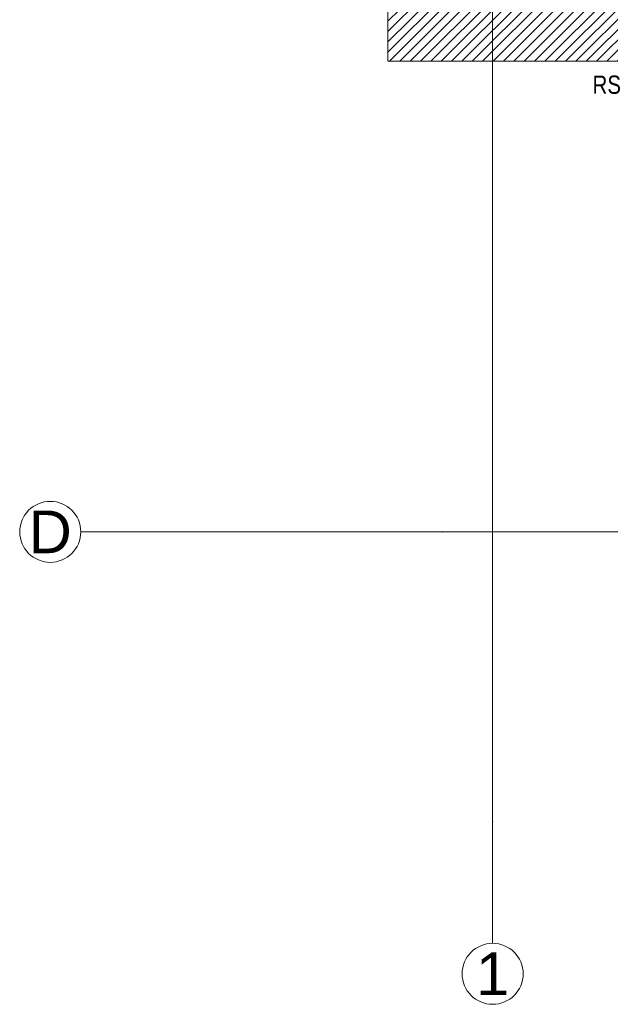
# Model space of a CAD drawing. Header units: millimetres. Extents: x -573548 to 674770, y -184010 to -47794.
# Tile 5 of 181: x 77034 to 81870, y -158895 to -150823. Entities that reach past the tile are written whole.
import ezdxf
from ezdxf.enums import TextEntityAlignment as Align

# ---------------------------------------------------------------- set-up
doc = ezdxf.new("R2010")
doc.units = ezdxf.units.MM
for name, color, linetype, lineweight in [('A.05 RZUT 1 PIĘTRA_is$0$Drawing & Figure_Nr_pióra__18', 8, 'Continuous', 9), ('A.05 RZUT 1 PIĘTRA_is$0$opisy inne_Nr_pióra__1', 8, 'Continuous', 9), ('A.05 RZUT 1 PIĘTRA_is$0$Structural - Bearing_Nr_pióra__21', 8, 'Continuous', 9), ('A.05 RZUT 1 PIĘTRA_is$0$Structural - Grid', 8, 'Continuous', 9), ('A.05 RZUT 1 PIĘTRA_is$0$Structural - Grid_Nr_pióra__17', 8, 'Continuous', 9)]:
    doc.layers.add(name, color=color, linetype=linetype, lineweight=lineweight)
doc.styles.add('A.05 RZUT 1 PIĘTRA_is$0$STYL_AUTOMATYCZNY_1', font='arial.ttf')
doc.styles.add('A.05 RZUT 1 PIĘTRA_is$0$STYL_AUTOMATYCZNY_4', font='arial.ttf', dxfattribs={"width": 0.8})

# ---------------------------------------------------------------- blocks, each defined once
blk = doc.blocks.new('A.05 RZUT 1 PIĘTRA_is$0$Standardowy znacznik osi_2')
at = {"layer": 'A.05 RZUT 1 PIĘTRA_is$0$Structural - Grid_Nr_pióra__17'}
for q in [(0, 0), (17853.1, 0)]:
    blk.add_line((1000, 0), q, dxfattribs=at)
blk.add_circle((-250, 0), 250, dxfattribs=at)
blk.add_point((1000, 0), dxfattribs=at)
blk.add_point((1000, 0), dxfattribs=at)
at = {"layer": 'A.05 RZUT 1 PIĘTRA_is$0$Structural - Grid_Nr_pióra__17', "style": 'A.05 RZUT 1 PIĘTRA_is$0$STYL_AUTOMATYCZNY_1'}
for tag, p in [('AC_MarkerText_1_0', (5, -80)), ('AC_MarkerText_1_1', (19358.1, -80))]:
    blk.add_attdef(tag, text='', height=350, rotation=270, dxfattribs=at).set_placement(p, align=Align.TOP_CENTER)
blk = doc.blocks.new('A.05 RZUT 1 PIĘTRA_is$0$Standardowy znacznik osi_3')
at = {"layer": 'A.05 RZUT 1 PIĘTRA_is$0$Structural - Grid_Nr_pióra__17'}
for p, q in [((2962.2, 0), (40906.6, 0)), ((40906.6, 0), (43868.7, 0))]:
    blk.add_line(p, q, dxfattribs=at)
blk.add_circle((44118.7, 0), 250, dxfattribs=at)
blk.add_point((40906.6, 0), dxfattribs=at)
blk.add_point((40906.6, 0), dxfattribs=at)
at = {"layer": 'A.05 RZUT 1 PIĘTRA_is$0$Structural - Grid_Nr_pióra__17', "style": 'A.05 RZUT 1 PIĘTRA_is$0$STYL_AUTOMATYCZNY_1'}
for tag, p in [('AC_MarkerText_1_0', (-250, -335)), ('AC_MarkerText_1_1', (44118.7, -335))]:
    blk.add_attdef(tag, text='', height=350, rotation=180, dxfattribs=at).set_placement(p, align=Align.TOP_CENTER)
blk = doc.blocks.new('A.05 RZUT 1 PIĘTRA_is')
at = {"layer": 'A.05 RZUT 1 PIĘTRA_is$0$Drawing & Figure_Nr_pióra__18'}
h = blk.add_hatch(dxfattribs=at)
h.set_pattern_fill('Common_Brick_0001', color=256, style=0, pattern_type=2)
h.set_pattern_definition([(45, (0, 0), (-42.426407, 42.426407), [])])
h.paths.add_polyline_path([(80273.6, -100096.9), (80333.6, -100096.9), (80333.6, -101162.8), (82194.1, -101162.9), (82238.1, -101162.9), (82378.1, -101162.9), (82378.1, -101162.8), (86069.2, -101163), (86069.2, -101161.5), (86069.2, -101123), (86234.1, -101122.8), (86248, -100822.8), (86244.3, -100822.8), (86243.7, -100492.8), (80803.6, -100492.8), (80803.6, -99972.8), (80688.6, -99956.9), (80563.6, -99956.9), (80333.6, -99956.9), (80309.6, -99956.9), (80309.6, -99971.9, 0.436052), (80299.6, -99981.6), (80299.6, -100054, -0.371445), (80286.6, -100069.9), (80286.6, -100081.9), (80273.6, -100081.9)])
at = {"layer": 'A.05 RZUT 1 PIĘTRA_is$0$Structural - Bearing_Nr_pióra__21'}
for p in [(80333.6, -100096.9), (86069.2, -101163)]:
    blk.add_line(p, (80333.6, -101162.8), dxfattribs=at)
at = {"layer": 'A.05 RZUT 1 PIĘTRA_is$0$Structural - Grid'}
ref = blk.add_blockref('A.05 RZUT 1 PIĘTRA_is$0$Standardowy znacznik osi_2', (81191, -108395.1), dxfattribs=dict(at, zscale=1000, rotation=90))
ref.add_attrib('AC_MarkerText_1', '1', dxfattribs={"layer": 'A.05 RZUT 1 PIĘTRA_is$0$Structural - Grid_Nr_pióra__17', "color": 20, "lineweight": 15, "true_color": 0xf73328, "height": 350, "style": 'A.05 RZUT 1 PIĘTRA_is$0$STYL_AUTOMATYCZNY_1'}).set_placement((81191, -108470.1), align=Align.TOP_CENTER)
ref = blk.add_blockref('A.05 RZUT 1 PIĘTRA_is$0$Standardowy znacznik osi_3', (121686.6, -105021.8), dxfattribs=dict(at, zscale=1000, rotation=180))
ref.add_attrib('AC_MarkerText_1_1', 'D', dxfattribs={"layer": 'A.05 RZUT 1 PIĘTRA_is$0$Structural - Grid_Nr_pióra__17', "color": 20, "lineweight": 15, "true_color": 0xf73328, "height": 350, "style": 'A.05 RZUT 1 PIĘTRA_is$0$STYL_AUTOMATYCZNY_1'}).set_placement((77567.9, -104846.8), align=Align.TOP_CENTER)
at = {"layer": 'A.05 RZUT 1 PIĘTRA_is$0$opisy inne_Nr_pióra__1', "insert": (82125.8, -101356.9), "char_height": 150, "attachment_point": 5, "style": 'A.05 RZUT 1 PIĘTRA_is$0$STYL_AUTOMATYCZNY_4'}
blk.add_mtext('\\A1;{\\pqc;\\fArial|b0|i0|c238|p0;\\W0.800000;RS}', dxfattribs=at)

msp = doc.modelspace()

# ---------------------------------------------------------------- block references
at = {"color": 150}
msp.add_blockref('A.05 RZUT 1 PIĘTRA_is', (-284.351, -50000), dxfattribs=at)

doc.saveas('drawing.dxf')
